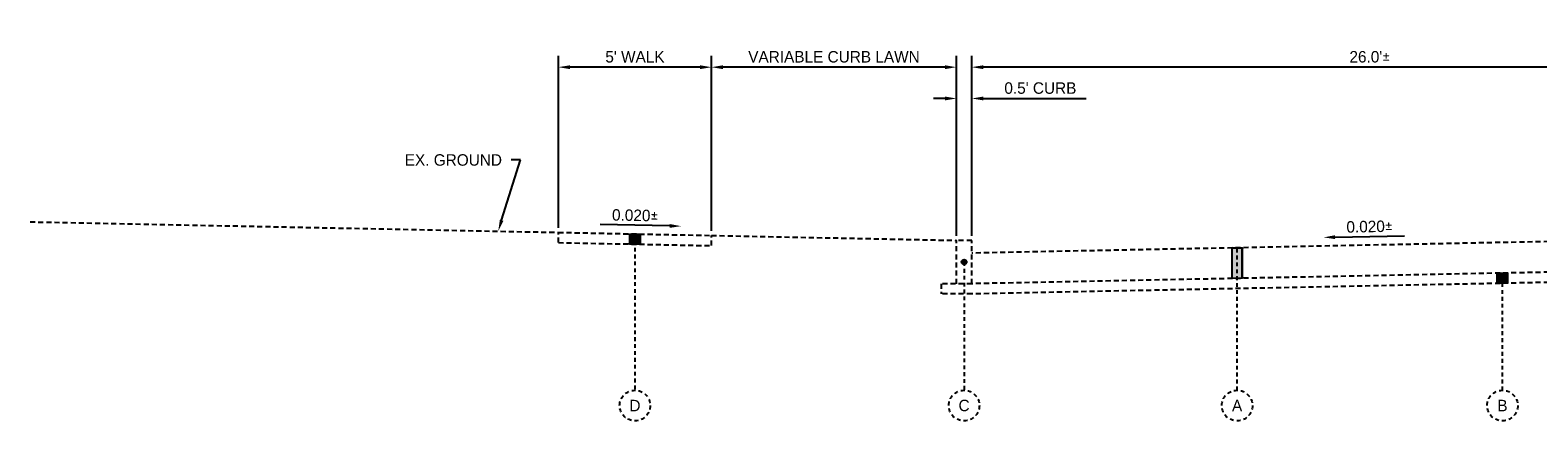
# Model space of a CAD drawing. Header units: feet. Extents: x 904 to 1979, y -2403 to -1843.
# Tile 33 of 34: x 1826 to 1875, y -1856 to -1843. Entities that reach past the tile are written whole.
import ezdxf
from ezdxf import colors
from ezdxf.entities.mleader import LeaderData, LeaderLine
from ezdxf.math import Vec2, Vec3

# ---------------------------------------------------------------- set-up
doc = ezdxf.new("R2010")
doc.units = ezdxf.units.FT
doc.header["$MEASUREMENT"] = 0
doc.linetypes.add('HIDDEN', pattern=[0.375, 0.25, -0.125])
doc.linetypes.add('OhDOT_USTN3', pattern=[0.22, 0.165, -0.055])
doc.layers.add('PV_X_EOP', color=27, linetype='OhDOT_USTN3')
doc.layers.add('RD_P_Text', color=1, linetype='Continuous')
doc.styles.add('Slanted-Normal', font='font31.shx', dxfattribs={"height": 0.1})
doc.styles.get("Standard").update_dxf_attribs({"font": 'font31.shx'})
doc.dimstyles.new('COEC', dxfattribs={"dimscale": 13.9, "dimtxt": 0.18, "dimasz": 0.18, "dimexe": 0.18, "dimexo": 0.0625, "dimgap": 0.09, "dimtad": 1, "dimzin": 0, "dimdsep": 46, "dimtxsty": 'Standard', "dimcen": 0.09, "dimclrd": 256, "dimclre": 256, "dimclrt": 256, "dimaunit": 1, "dimadec": 4, "dimazin": 0, "dimtfac": 1, "dimtofl": 0, "dimtmove": 0, "dimatfit": 3, "dimfxl": 1, "dimtolj": 1, "dimtzin": 0, "dimlwd": -1, "dimlwe": -1, "dimarcsym": 0})

# ---------------------------------------------------------------- blocks, each defined once
blk = doc.blocks.new('*D1086')
at = {"layer": 'Defpoints', "color": 0, "transparency": 16777216}
for p in [(1882.37, -1843.531), (1856.37, -1843.976), (1856.37, -1849.634)]:
    blk.add_point(p, dxfattribs=at)
at = {"layer": 'RD_P_Text', "transparency": 16777216}
for p, q in [((1856.37, -1849.484), (1856.37, -1843.601)), ((1882.37, -1843.681), (1882.37, -1844.351)), ((1881.995, -1843.976), (1856.745, -1843.976))]:
    blk.add_line(p, q, dxfattribs=at)
for points in [[(1856.745, -1843.914), (1856.745, -1844.039), (1856.37, -1843.976)], [(1881.995, -1843.914), (1881.995, -1844.039), (1882.37, -1843.976)]]:
    blk.add_solid(points, dxfattribs=at)
at = {"layer": 'RD_P_Text', "transparency": 16777216, "insert": (1869.37, -1843.639), "char_height": 0.375, "attachment_point": 5}
blk.add_mtext("\\A1;26.0'{\\fISOCPEUR|b0|i0|c0|p34;%%P}", dxfattribs=at)
blk = doc.blocks.new('*D1087')
at = {"layer": 'Defpoints', "color": 0, "transparency": 16777216}
for p in [(1855.87, -1844.999), (1855.87, -1849.634), (1856.37, -1849.634)]:
    blk.add_point(p, dxfattribs=at)
at = {"layer": 'RD_P_Text', "transparency": 16777216}
for p, q in [((1855.87, -1849.484), (1855.87, -1844.624)), ((1856.37, -1849.484), (1856.37, -1844.624)), ((1855.495, -1844.999), (1855.12, -1844.999)), ((1856.745, -1844.999), (1860.104, -1844.999))]:
    blk.add_line(p, q, dxfattribs=at)
for points in [[(1855.495, -1844.936), (1855.495, -1845.061), (1855.87, -1844.999)], [(1856.745, -1844.936), (1856.745, -1845.061), (1856.37, -1844.999)]]:
    blk.add_solid(points, dxfattribs=at)
at = {"layer": 'RD_P_Text', "transparency": 16777216, "insert": (1858.612, -1844.661), "char_height": 0.375, "attachment_point": 5}
blk.add_mtext("\\A1;0.5' CURB", dxfattribs=at)
blk = doc.blocks.new('*D1088')
at = {"layer": 'Defpoints', "color": 0, "transparency": 16777216}
for p in [(1847.87, -1843.976), (1847.87, -1849.474), (1855.87, -1849.634)]:
    blk.add_point(p, dxfattribs=at)
at = {"layer": 'RD_P_Text', "transparency": 16777216}
for p, q in [((1847.87, -1849.324), (1847.87, -1843.601)), ((1855.87, -1849.484), (1855.87, -1843.601)), ((1855.495, -1843.976), (1848.245, -1843.976))]:
    blk.add_line(p, q, dxfattribs=at)
for points in [[(1848.245, -1843.914), (1848.245, -1844.039), (1847.87, -1843.976)], [(1855.495, -1843.914), (1855.495, -1844.039), (1855.87, -1843.976)]]:
    blk.add_solid(points, dxfattribs=at)
at = {"layer": 'RD_P_Text', "transparency": 16777216, "insert": (1851.87, -1843.639), "char_height": 0.375, "attachment_point": 5}
blk.add_mtext('\\A1;VARIABLE CURB LAWN', dxfattribs=at)
blk = doc.blocks.new('*D1089')
at = {"layer": 'Defpoints', "color": 0, "transparency": 16777216}
for p in [(1842.87, -1843.976), (1842.87, -1849.374), (1847.87, -1849.474)]:
    blk.add_point(p, dxfattribs=at)
at = {"layer": 'RD_P_Text', "transparency": 16777216}
for p, q in [((1842.87, -1849.224), (1842.87, -1843.601)), ((1847.87, -1849.324), (1847.87, -1843.601)), ((1847.495, -1843.976), (1843.245, -1843.976))]:
    blk.add_line(p, q, dxfattribs=at)
for points in [[(1843.245, -1843.914), (1843.245, -1844.039), (1842.87, -1843.976)], [(1847.495, -1843.914), (1847.495, -1844.039), (1847.87, -1843.976)]]:
    blk.add_solid(points, dxfattribs=at)
at = {"layer": 'RD_P_Text', "transparency": 16777216, "insert": (1845.37, -1843.639), "char_height": 0.375, "attachment_point": 5}
blk.add_mtext("\\A1;5' WALK", dxfattribs=at)

msp = doc.modelspace()

# ---------------------------------------------------------------- hatches: boundary and pattern name
at = {"layer": 'RD_P_Text'}
h = msp.add_hatch(color=256, dxfattribs=at)
h.dxf.hatch_style = 1
h.paths.add_polyline_path([(1845.203, -1849.421), (1845.536, -1849.427), (1845.536, -1849.76), (1845.203, -1849.754)])
h = msp.add_hatch(color=256, dxfattribs=at)
h.dxf.hatch_style = 1
h.paths.add_polyline_path([(1864.871, -1849.881), (1865.204, -1849.874), (1865.204, -1850.874), (1864.871, -1850.881)])
h = msp.add_hatch(color=256, dxfattribs=at)
h.dxf.hatch_style = 1
edge = h.paths.add_edge_path()
edge.add_arc((1856.12, -1850.342), 0.08, 0, 360)
h = msp.add_hatch(color=256, dxfattribs=at)
h.dxf.hatch_style = 1
h.paths.add_polyline_path([(1873.537, -1850.707), (1873.87, -1850.701), (1873.87, -1851.034), (1873.537, -1851.041)])

# ---------------------------------------------------------------- linework, layer by layer
at = {"layer": 'PV_X_EOP', "flags": 128}
for points in [[(1825.615, -1849.029), (1842.87, -1849.374)], [(1842.87, -1849.707), (1842.87, -1849.374)], [(1842.87, -1849.374), (1847.87, -1849.474)], [(1847.87, -1849.807), (1847.87, -1849.474)], [(1847.87, -1849.474), (1855.87, -1849.634)], [(1855.87, -1851.051), (1855.87, -1849.634)], [(1856.37, -1849.634), (1855.87, -1849.634)], [(1882.37, -1849.531), (1856.37, -1850.051)], [(1856.37, -1851.051), (1856.37, -1849.634)], [(1842.87, -1849.707), (1847.87, -1849.807)], [(1882.37, -1850.531), (1856.37, -1851.051)], [(1856.37, -1851.051), (1855.37, -1851.051)], [(1855.37, -1851.051), (1855.37, -1851.384)], [(1856.37, -1851.051), (1855.87, -1851.051)], [(1882.37, -1850.864), (1856.37, -1851.384)], [(1856.37, -1851.384), (1855.37, -1851.384)]]:
    msp.add_lwpolyline(points, dxfattribs=at)
at = {"layer": 'RD_P_Text', "linetype": 'ByBlock', "lineweight": -2}
for points in [[(1846.502, -1849.162), (1844.238, -1849.117)], [(1868.238, -1849.529), (1870.502, -1849.484)]]:
    msp.add_lwpolyline(points, dxfattribs=at)
at = {"layer": 'RD_P_Text', "flags": 128}
for points in [[(1845.203, -1849.421), (1845.203, -1849.754)], [(1845.203, -1849.421), (1845.536, -1849.427), (1845.536, -1849.76), (1845.203, -1849.754), (1845.203, -1849.421)], [(1845.536, -1849.427), (1845.536, -1849.76)], [(1864.871, -1849.881), (1865.204, -1849.874), (1865.204, -1850.874), (1864.871, -1850.881), (1864.871, -1849.881)], [(1873.537, -1850.707), (1873.87, -1850.701), (1873.87, -1851.034), (1873.537, -1851.041), (1873.537, -1850.707)]]:
    msp.add_lwpolyline(points, dxfattribs=at)
at = {"layer": 'RD_P_Text', "linetype": 'HIDDEN', "ltscale": 0.5, "flags": 128}
for points in [[(1845.37, -1849.424), (1845.37, -1854.531)], [(1865.038, -1854.531), (1865.038, -1849.877)], [(1856.12, -1850.342), (1856.12, -1854.531)], [(1873.704, -1854.531), (1873.704, -1850.704)]]:
    msp.add_lwpolyline(points, dxfattribs=at)
at = {"layer": 'RD_P_Text', "ltscale": 0.5, "flags": 128}
for points in [[(1864.871, -1850.881), (1864.871, -1849.881)], [(1865.204, -1850.874), (1865.204, -1849.874)], [(1873.537, -1851.041), (1873.537, -1850.707)], [(1873.87, -1851.034), (1873.87, -1850.701)]]:
    msp.add_lwpolyline(points, dxfattribs=at)
at = {"layer": 'RD_P_Text'}
msp.add_circle((1856.12, -1850.342), 0.08, dxfattribs=at)
at = {"layer": 'RD_P_Text', "linetype": 'HIDDEN', "ltscale": 0.5}
for centre in [(1845.37, -1855.031), (1856.12, -1855.031), (1865.038, -1855.031), (1873.704, -1855.031)]:
    msp.add_circle(centre, 0.5, dxfattribs=at)
at = {"layer": 'RD_P_Text'}
for points in [[(1846.5, -1849.225), (1846.877, -1849.17), (1846.503, -1849.1)], [(1868.239, -1849.592), (1867.863, -1849.537), (1868.237, -1849.467)]]:
    msp.add_solid(points, dxfattribs=at)

# ---------------------------------------------------------------- texts
at = {"layer": 'RD_P_Text', "char_height": 0.375, "attachment_point": 5}
for insert, rotation in [((1845.376, -1848.817), 358.8542), ((1869.363, -1849.184), 1.1458)]:
    msp.add_mtext_dynamic_manual_height_columns('0.020{\\fISOCPEUR|b0|i0|c0|p34;%%P}', width=2.91398, gutter_width=10, heights=[0], dxfattribs=dict(at, insert=insert, rotation=rotation))
for s, insert in [('D', (1845.37, -1855.031)), ('C', (1856.12, -1855.031)), ('A', (1865.038, -1855.031)), ('B', (1873.704, -1855.031))]:
    msp.add_mtext_dynamic_manual_height_columns(s, width=34.83485, gutter_width=10, heights=[0], dxfattribs=dict(at, insert=insert))

# ---------------------------------------------------------------- dimensions: what is measured, and where the dimension line sits
at = {"layer": 'RD_P_Text'}
for base, p1, p2, text, picture, middle in [((1842.87, -1843.976), (1847.87, -1849.474), (1842.87, -1849.374), "5' WALK", '*D1089', (1845.37, -1843.639)), ((1847.87, -1843.976), (1855.87, -1849.634), (1847.87, -1849.474), 'VARIABLE CURB LAWN', '*D1088', (1851.87, -1843.639)), ((1856.37, -1843.976), (1882.37, -1843.531), (1856.37, -1849.634), "26.0'{\\fISOCPEUR|b0|i0|c0|p34;%%P}", '*D1086', (1869.37, -1843.639))]:
    dim = msp.add_linear_dim(base=base, p1=p1, p2=p2, text=text, dimstyle='COEC', override={"dimscale": 3, "dimtxt": 0.125, "dimasz": 0.125, "dimexe": 0.125, "dimexo": 0.05, "dimgap": 0.05}, dxfattribs=at)
    dim.commit()
    dim.dimension.update_dxf_attribs({"geometry": picture, "text_midpoint": middle})
dim = msp.add_linear_dim(base=(1855.87, -1844.999), p1=(1856.37, -1849.634), p2=(1855.87, -1849.634), text="0.5' CURB", dimstyle='COEC', override={"dimscale": 3, "dimtxt": 0.125, "dimasz": 0.125, "dimexe": 0.125, "dimexo": 0.05, "dimgap": 0.05}, dxfattribs=at)
dim.commit()
dim.dimension.update_dxf_attribs({"geometry": '*D1087', "text_midpoint": (1858.612, -1844.999), "dimtype": 160})

# ---------------------------------------------------------------- leaders
ml = msp.add_multileader_mtext('Standard', dxfattribs=at)
ml.set_content('EX. GROUND', color=256, style='Slanted-Normal')
ml.set_leader_properties()
ml.build(insert=Vec2(0, 0))
ml.multileader.update_dxf_attribs({"dogleg_length": 0.1, "arrow_head_size": 0.375, "scale": 3})
ctx = ml.context
ctx.base_point, ctx.scale, ctx.char_height, ctx.arrow_head_size, ctx.landing_gap_size, ctx.plane_origin = Vec3(1837.485, -1847.007), 3, 0.375, 0.375, 0.3, Vec3(1843.599, -1847.007)
ctx.text_align_type = 2
notes = []
notes.append((ctx, [(0, (1, 1, 0), (1841.626, -1847.007), (-1, 0), 0.3, [(0, [(1840.905, -1849.335)], 0, [])])]))
ctx.mtext.insert, ctx.mtext.alignment, ctx.mtext.flow_direction = Vec3(1841.026, -1846.82), 3, 5
for ctx, leaders in notes:
    for number, flags, end, landing, length, lines in leaders:
        leader = LeaderData()
        leader.index, (leader.has_last_leader_line, leader.has_dogleg_vector, leader.attachment_direction) = number, flags
        leader.last_leader_point, leader.dogleg_vector, leader.dogleg_length = Vec3(end), Vec3(landing), length
        for number, points, colour, breaks in lines:
            line = LeaderLine()
            line.index, line.vertices, line.color, line.breaks = number, Vec3.list(points), colors.encode_raw_color(colour), breaks
            leader.lines.append(line)
        ctx.leaders.append(leader)

doc.saveas('drawing.dxf')
